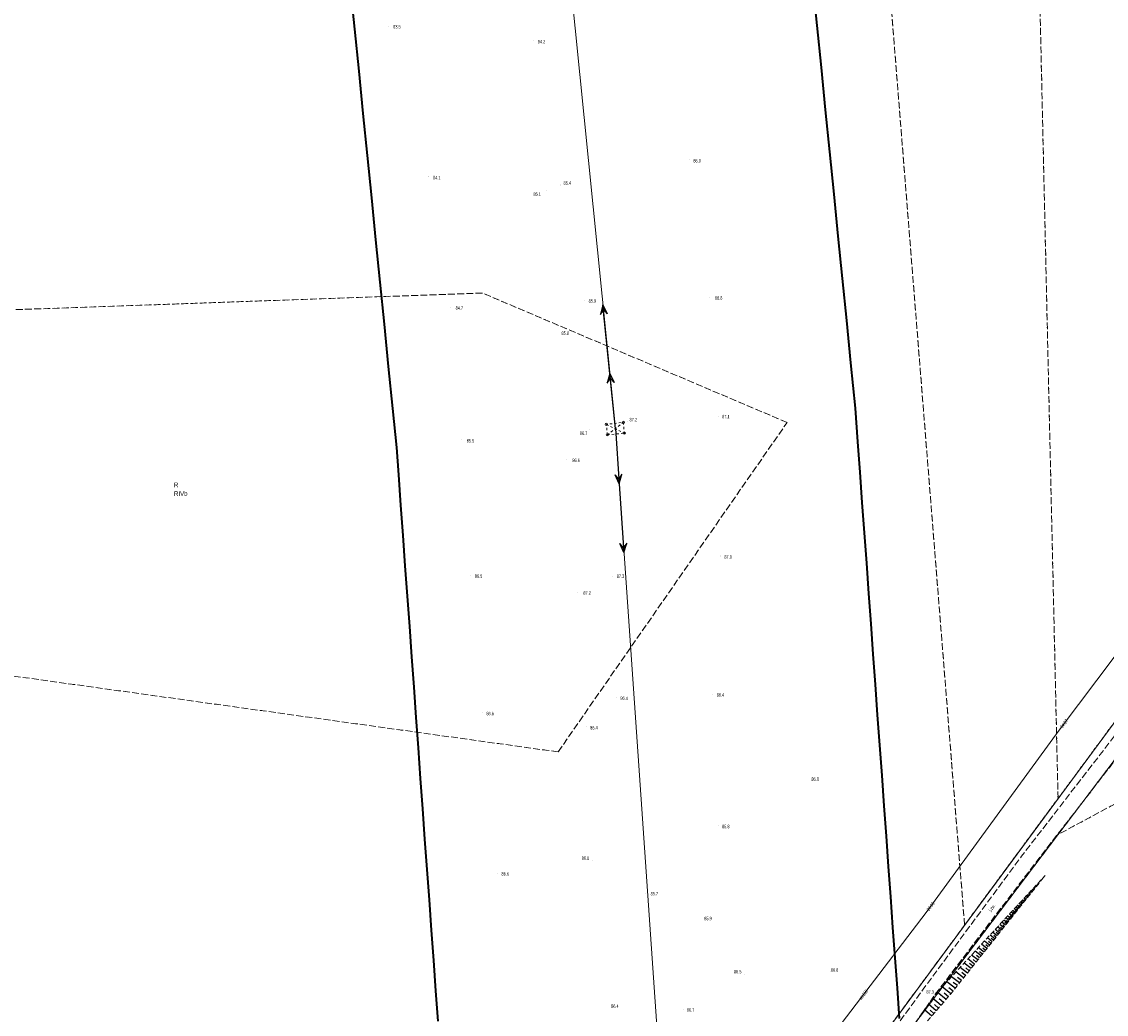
# Model space of a CAD drawing. Header units: metres. Extents: x 6524698 to 6533081, y 5883213 to 5896811.
# Tile 69 of 131: x 6528569 to 6528804, y 5890223 to 5890438. Entities that reach past the tile are written whole.
import ezdxf
from ezdxf.enums import TextEntityAlignment as Align

# ---------------------------------------------------------------- set-up
doc = ezdxf.new("R2010")
doc.units = ezdxf.units.M
for name, pattern in [('mapa zasadnicza$0$1.0_0.5', [1.5, 1, -0.5]), ('mapa zasadnicza$0$1.5_0.5', [2, 1.5, -0.5]), ('mapa zasadnicza$0$219-500', [0]), ('mapa zasadnicza$0$egkk-500', [2, 1.5, -0.5]), ('mapa zasadnicza$0$egug-500', [1, 0.5, -0.5]), ('mapa zasadnicza$0$suep_wn_500', [0]), ('mapa zasadnicza$0$supp_500', [1, 0.5, -0.5])]:
    doc.linetypes.add(name, pattern=pattern)
for name, color, linetype in [('mapa zasadnicza$0$000 Inne (niezydentyfikowane)', 7, 'Continuous'), ('mapa zasadnicza$0$209-oznaczenie konturu klasyfikacyjnego', 7, 'Continuous'), ('mapa zasadnicza$0$210-oznaczenie konturu użytku gruntowego', 7, 'Continuous'), ('mapa zasadnicza$0$217-kontur klasyfikacyjny', 7, 'Continuous'), ('mapa zasadnicza$0$218-kontur użytku gruntowego', 7, 'Continuous'), ('mapa zasadnicza$0$219-działka ewidencyjna', 7, 'Continuous'), ('mapa zasadnicza$0$jezdnia', 7, 'Continuous'), ('mapa zasadnicza$0$jezdnia-Atr17', 7, 'Continuous'), ('mapa zasadnicza$0$pikieta naturalna', 7, 'Continuous'), ('mapa zasadnicza$0$pikieta naturalna-Atr2', 7, 'Continuous'), ('mapa zasadnicza$0$przewód elektroenergetyczny wysokiego napięcia', 7, 'Continuous'), ('mapa zasadnicza$0$przewód wodociągowy', 7, 'Continuous'), ('mapa zasadnicza$0$przewód wodociągowy-Atr1', 7, 'Continuous'), ('mapa zasadnicza$0$rzędna', 7, 'Continuous'), ('mapa zasadnicza$0$rzędna-Atr2', 7, 'Continuous'), ('mapa zasadnicza$0$skarpa nieumocniona', 7, 'Continuous'), ('mapa zasadnicza$0$słup przewodów napowietrznych', 7, 'Continuous')]:
    doc.layers.add(name, color=color, linetype=linetype)
doc.styles.add('mapa zasadnicza$0$STANDARD', font='Working1250', dxfattribs={"width": 0.75})

# ---------------------------------------------------------------- blocks, each defined once
blk = doc.blocks.new('mapa zasadnicza$0$PW01')
at = {"linetype": 'Continuous', "lineweight": 13}
h = blk.add_hatch(color=0, dxfattribs=at)
edge = h.paths.add_edge_path()
edge.add_arc((0, 0), 0.045, 0, 360)
blk = doc.blocks.new('mapa zasadnicza$0$SM05')
at = {"color": 0, "linetype": 'Continuous', "lineweight": 13}
blk.add_circle((0, 0), 0.25, dxfattribs=at)
blk = doc.blocks.new('mapa zasadnicza$0$SUEP3')
at = {"color": 0, "linetype": 'Continuous'}
for p, q in [((0, 0), (12.003, 0)), ((12.003, 0), (10.003, 0.75)), ((10.003, 0.75), (11.003, 0)), ((12.003, 0), (10.003, -0.75)), ((11.003, 0), (10.003, -0.75)), ((12.003, 0), (27.003, 0)), ((27.003, 0), (25.003, 0.75)), ((25.003, 0.75), (26.003, 0)), ((27.003, 0), (25.003, -0.75)), ((26.003, 0), (25.003, -0.75))]:
    blk.add_line(p, q, dxfattribs=at)

msp = doc.modelspace()

# ---------------------------------------------------------------- linework, layer by layer
at = {"layer": 'mapa zasadnicza$0$000 Inne (niezydentyfikowane)', "color": 7, "linetype": 'Continuous', "lineweight": 35, "flags": 128}
for points in [[(6528659.148, 5890221.087), (6528658.672, 5890227.683), (6528658.197, 5890234.279), (6528657.721, 5890240.875), (6528657.245, 5890247.471), (6528656.769, 5890254.066), (6528656.294, 5890260.662), (6528655.818, 5890267.258), (6528655.342, 5890273.854), (6528654.867, 5890280.45), (6528654.391, 5890287.046), (6528653.915, 5890293.642), (6528653.44, 5890300.238), (6528652.964, 5890306.833), (6528652.488, 5890313.429), (6528652.012, 5890320.025), (6528651.537, 5890326.621), (6528651.061, 5890333.217), (6528650.585, 5890339.813), (6528650.16, 5890345.716), (6528649.311, 5890354.189), (6528648.394, 5890363.355), (6528647.476, 5890372.52), (6528646.558, 5890381.685), (6528645.641, 5890390.851), (6528644.723, 5890400.016), (6528643.805, 5890409.181), (6528642.888, 5890418.346), (6528641.97, 5890427.512), (6528641.052, 5890436.677), (6528640.135, 5890445.842)], [(6528740.555, 5890446.639), (6528741.472, 5890437.474), (6528742.39, 5890428.309), (6528743.308, 5890419.144), (6528744.225, 5890409.978), (6528745.143, 5890400.813), (6528746.061, 5890391.648), (6528746.978, 5890382.483), (6528747.896, 5890373.317), (6528748.814, 5890364.152), (6528749.801, 5890354.295), (6528750.326, 5890347.006), (6528750.802, 5890340.41), (6528751.278, 5890333.815), (6528751.753, 5890327.219), (6528752.229, 5890320.623), (6528752.705, 5890314.027), (6528753.181, 5890307.431), (6528753.656, 5890300.835), (6528754.132, 5890294.239), (6528754.608, 5890287.643), (6528755.083, 5890281.047), (6528755.559, 5890274.452), (6528756.035, 5890267.856), (6528756.51, 5890261.26), (6528756.986, 5890254.664), (6528757.462, 5890248.068), (6528757.937, 5890241.472), (6528758.413, 5890234.876), (6528758.889, 5890228.28), (6528759.365, 5890221.684)]]:
    msp.add_lwpolyline(points, dxfattribs=at)
at = {"layer": 'mapa zasadnicza$0$000 Inne (niezydentyfikowane)', "color": 7, "linetype": 'Continuous', "lineweight": 25, "flags": 128}
for points in [[(6528790.45, 5890251.95), (6528790.39, 5890252)], [(6528790.61, 5890252.16), (6528790.59, 5890252.17)], [(6528790.77, 5890252.36), (6528790.74, 5890252.38)], [(6528788.51, 5890249.52), (6528788.27, 5890249.71)], [(6528788.67, 5890249.72), (6528788.56, 5890249.81)], [(6528788.83, 5890249.93), (6528788.62, 5890250.09)], [(6528788.99, 5890250.13), (6528788.9, 5890250.21)], [(6528789.15, 5890250.33), (6528788.98, 5890250.47)], [(6528789.32, 5890250.53), (6528789.23, 5890250.6)], [(6528789.48, 5890250.74), (6528789.33, 5890250.85)], [(6528789.64, 5890250.94), (6528789.57, 5890250.99)], [(6528789.8, 5890251.14), (6528789.68, 5890251.24)], [(6528789.96, 5890251.34), (6528789.91, 5890251.39)], [(6528790.12, 5890251.55), (6528790.03, 5890251.62)], [(6528790.28, 5890251.75), (6528790.25, 5890251.78)], [(6528786.57, 5890247.09), (6528786.15, 5890247.42)], [(6528786.89, 5890247.49), (6528786.51, 5890247.8)], [(6528786.73, 5890247.29), (6528786.53, 5890247.45)], [(6528787.22, 5890247.9), (6528786.86, 5890248.18)], [(6528787.06, 5890247.69), (6528786.87, 5890247.84)], [(6528787.54, 5890248.3), (6528787.21, 5890248.56)], [(6528787.38, 5890248.1), (6528787.21, 5890248.24)], [(6528787.7, 5890248.51), (6528787.54, 5890248.63)], [(6528787.86, 5890248.71), (6528787.56, 5890248.95)], [(6528788.02, 5890248.91), (6528787.88, 5890249.02)], [(6528788.19, 5890249.11), (6528787.92, 5890249.33)], [(6528788.35, 5890249.32), (6528788.22, 5890249.42)], [(6528784.64, 5890244.66), (6528784.04, 5890245.13)], [(6528784.96, 5890245.06), (6528784.39, 5890245.51)], [(6528784.79, 5890244.86), (6528784.5, 5890245.09)], [(6528785.28, 5890245.46), (6528784.74, 5890245.89)], [(6528785.12, 5890245.26), (6528784.84, 5890245.48)], [(6528785.6, 5890245.87), (6528785.09, 5890246.27)], [(6528785.44, 5890245.67), (6528785.18, 5890245.87)], [(6528785.92, 5890246.27), (6528785.45, 5890246.66)], [(6528785.76, 5890246.07), (6528785.52, 5890246.27)], [(6528786.25, 5890246.68), (6528785.8, 5890247.04)], [(6528786.09, 5890246.48), (6528785.85, 5890246.66)], [(6528786.41, 5890246.88), (6528786.19, 5890247.06)], [(6528782.48, 5890241.94), (6528781.68, 5890242.58)], [(6528782.88, 5890242.45), (6528782.12, 5890243.06)], [(6528782.68, 5890242.2), (6528782.29, 5890242.51)], [(6528783.27, 5890242.94), (6528782.54, 5890243.51)], [(6528783.08, 5890242.7), (6528782.71, 5890242.99)], [(6528783.63, 5890243.4), (6528782.94, 5890243.95)], [(6528783.45, 5890243.17), (6528783.1, 5890243.45)], [(6528783.99, 5890243.84), (6528783.33, 5890244.36)], [(6528783.81, 5890243.62), (6528783.48, 5890243.89)], [(6528784.32, 5890244.26), (6528783.69, 5890244.76)], [(6528784.15, 5890244.05), (6528783.83, 5890244.31)], [(6528784.48, 5890244.46), (6528784.17, 5890244.7)], [(6528780.65, 5890239.64), (6528779.68, 5890240.41)], [(6528781.14, 5890240.26), (6528780.22, 5890240.99)], [(6528780.89, 5890239.96), (6528780.42, 5890240.33)], [(6528781.61, 5890240.85), (6528780.73, 5890241.55)], [(6528781.37, 5890240.56), (6528780.92, 5890240.92)], [(6528782.05, 5890241.41), (6528781.21, 5890242.08)], [(6528781.83, 5890241.13), (6528781.4, 5890241.47)], [(6528782.27, 5890241.68), (6528781.86, 5890242)], [(6528778.43, 5890236.86), (6528777.25, 5890237.79)], [(6528779.02, 5890237.6), (6528777.9, 5890238.49)], [(6528779.59, 5890238.32), (6528778.53, 5890239.17)], [(6528779.31, 5890237.97), (6528778.76, 5890238.4)], [(6528780.13, 5890239), (6528779.12, 5890239.8)], [(6528779.86, 5890238.66), (6528779.34, 5890239.08)], [(6528780.39, 5890239.32), (6528779.9, 5890239.72)], [(6528776.46, 5890234.38), (6528775.1, 5890235.46)], [(6528777.15, 5890235.25), (6528775.85, 5890236.28)], [(6528777.8, 5890236.07), (6528776.57, 5890237.05)], [(6528777.48, 5890235.66), (6528776.85, 5890236.17)], [(6528778.12, 5890236.47), (6528777.52, 5890236.95)], [(6528778.73, 5890237.24), (6528778.16, 5890237.69)], [(6528774.98, 5890232.52), (6528773.48, 5890233.71)], [(6528775.74, 5890233.48), (6528774.31, 5890234.61)], [(6528775.36, 5890233.01), (6528774.63, 5890233.59)], [(6528776.1, 5890233.94), (6528775.41, 5890234.49)], [(6528776.81, 5890234.82), (6528776.14, 5890235.35)], [(6528772.47, 5890229.38), (6528770.75, 5890230.75)], [(6528773.35, 5890230.48), (6528771.7, 5890231.78)], [(6528774.18, 5890231.52), (6528772.62, 5890232.77)], [(6528773.77, 5890231.01), (6528772.97, 5890231.65)], [(6528774.58, 5890232.03), (6528773.82, 5890232.64)], [(6528770.59, 5890227.01), (6528768.69, 5890228.52)], [(6528771.55, 5890228.22), (6528769.74, 5890229.66)], [(6528771.08, 5890227.62), (6528770.15, 5890228.36)], [(6528772.02, 5890228.81), (6528771.13, 5890229.51)], [(6528772.91, 5890229.93), (6528772.07, 5890230.6)], [(6528768.46, 5890224.52), (6528766.63, 5890226.1)], [(6528769.54, 5890225.78), (6528767.65, 5890227.4)], [(6528769, 5890225.15), (6528768.05, 5890225.97)], [(6528770.07, 5890226.4), (6528769.14, 5890227.2)], [(6528767.42, 5890223.32), (6528765.72, 5890224.78)], [(6528767.93, 5890223.91), (6528767.05, 5890224.67)], [(6528766.45, 5890222.19), (6528764.86, 5890223.55)], [(6528766.92, 5890222.74), (6528766.1, 5890223.45)]]:
    msp.add_lwpolyline(points, dxfattribs=at)
at = {"layer": 'mapa zasadnicza$0$217-kontur klasyfikacyjny', "color": 92, "linetype": 'mapa zasadnicza$0$egkk-500', "lineweight": 18, "flags": 128}
for points in [[(6528773.58, 5890241.95), (6528746.51, 5890580.85)], [(6528793.89, 5890269.46), (6528787.89, 5890532.64)], [(6528668.79, 5890379.31), (6528479.22, 5890372.57)], [(6528735, 5890351.18), (6528668.79, 5890379.31)], [(6528685.23, 5890279.6), (6528735, 5890351.18)], [(6528505.48, 5890304.62), (6528685.23, 5890279.6)], [(6528860.84, 5890297.78), (6528793.88, 5890261.62)], [(6528773.58, 5890241.95), (6528793.89, 5890269.46)], [(6528793.88, 5890261.62), (6528763.98, 5890222.18)], [(6528739.56, 5890195.9), (6528773.58, 5890241.95)]]:
    msp.add_lwpolyline(points, dxfattribs=at)
at = {"layer": 'mapa zasadnicza$0$218-kontur użytku gruntowego', "color": 3, "linetype": 'mapa zasadnicza$0$egug-500', "lineweight": 18, "flags": 128}
for points in [[(6528773.58, 5890241.95), (6528746.51, 5890580.85)], [(6528998.64, 5890546.66), (6528793.89, 5890269.46)], [(6528793.88, 5890261.62), (6529006.66, 5890542.34)], [(6528793.89, 5890269.46), (6528787.89, 5890532.64)], [(6528668.79, 5890379.31), (6528479.22, 5890372.57)], [(6528735, 5890351.18), (6528668.79, 5890379.31)], [(6528685.23, 5890279.6), (6528735, 5890351.18)], [(6528505.48, 5890304.62), (6528685.23, 5890279.6)], [(6528860.84, 5890297.78), (6528793.88, 5890261.62)], [(6528793.89, 5890269.46), (6528773.58, 5890241.95)], [(6528763.98, 5890222.18), (6528793.88, 5890261.62)], [(6528739.56, 5890195.9), (6528773.58, 5890241.95)]]:
    msp.add_lwpolyline(points, dxfattribs=at)
at = {"layer": 'mapa zasadnicza$0$219-działka ewidencyjna', "color": 7, "linetype": 'mapa zasadnicza$0$219-500', "lineweight": 18, "flags": 128}
for points in [[(6528739.56, 5890195.9), (6528998.64, 5890546.66)], [(6528741.89, 5890193.04), (6529006.66, 5890542.34)]]:
    msp.add_lwpolyline(points, dxfattribs=at)
at = {"layer": 'mapa zasadnicza$0$jezdnia', "color": 7, "linetype": 'mapa zasadnicza$0$1.5_0.5', "lineweight": 18, "flags": 128}
msp.add_lwpolyline([(6528719.37, 5890165.4), (6528716.92, 5890167.22), (6528714.05, 5890173.15), (6528708.43, 5890173), (6528707.89, 5890177.02), (6528718.55, 5890177.11), (6528726.93, 5890178.9), (6528739.33, 5890193.28), (6528764.57, 5890228.01), (6528785.97, 5890256.94), (6528803.05, 5890279.03), (6528834.34, 5890319.46), (6528857.95, 5890350.4), (6528886.08, 5890387.53), (6528912.38, 5890422.83), (6528947.28, 5890470.03), (6528968.04, 5890497.74), (6528992.3, 5890529.59), (6528998.26, 5890540.31), (6529002.32, 5890547.98), (6529009.74, 5890565.71), (6529017.78, 5890589.91), (6529028.56, 5890623.94), (6529035.46, 5890644.22), (6529041.22, 5890651.33), (6529053.3, 5890662.83), (6529094.68, 5890691.37), (6529127.9, 5890705.08), (6529154.31, 5890716.98), (6529182.8, 5890728.24), (6529240.26, 5890752.5), (6529280.06, 5890769.02), (6529311.01, 5890783.71), (6529312.32, 5890780.49), (6529281.49, 5890766.3), (6529241.39, 5890749.68), (6529182.76, 5890724.74), (6529155.57, 5890713.94), (6529128.6, 5890702.15), (6529095.62, 5890687.95), (6529056.81, 5890661.2), (6529045.35, 5890651.94), (6529039.89, 5890643.52), (6529030.47, 5890617.8), (6529022.27, 5890592.25), (6529016.11, 5890573.61), (6529009.79, 5890555.43), (6529005.89, 5890546.49), (6528997.06, 5890530.3), (6528972.93, 5890498.81), (6528962.66, 5890485.23), (6528949.66, 5890468.05), (6528914.97, 5890421.32), (6528888.69, 5890385.63), (6528860.69, 5890349.22), (6528837.21, 5890318.02), (6528806.05, 5890277.49), (6528788.57, 5890254.94), (6528767.18, 5890226.89), (6528745.72, 5890195.95), (6528741.18, 5890191.53)], close=True, dxfattribs=at)
at = {"layer": 'mapa zasadnicza$0$przewód elektroenergetyczny wysokiego napięcia', "color": 1, "linetype": 'mapa zasadnicza$0$suep_wn_500', "lineweight": 18, "flags": 128}
for points in [[(6528661.7, 5890707.25), (6528697.67, 5890349.86)], [(6528697.67, 5890349.86), (6528715.53, 5890092.34)]]:
    msp.add_lwpolyline(points, dxfattribs=at)
at = {"layer": 'mapa zasadnicza$0$przewód wodociągowy', "color": 5, "linetype": 'Continuous', "lineweight": 18, "flags": 128}
msp.add_lwpolyline([(6528623.33, 5890082.14), (6528623.61, 5890081.8), (6528624.02, 5890081.37), (6528628.27, 5890076.76), (6528652.28, 5890100.47), (6528716.45, 5890167.09), (6528737.12, 5890191.87), (6528734.4, 5890204.21), (6528736.66, 5890207.35), (6528765.25, 5890244.71), (6528794.11, 5890284.29), (6528823.12, 5890322.78), (6528853.01, 5890360.77), (6528881.75, 5890400.14), (6528911.61, 5890439.05), (6528983.81, 5890532.9), (6528991.67, 5890546.04), (6529025.83, 5890646.85), (6529027.5, 5890650.02), (6529036.45, 5890658.09), (6529063.84, 5890678.46), (6529091.59, 5890696.67), (6529142.88, 5890718.12), (6529234.45, 5890757.63)], dxfattribs=at)
at = {"layer": 'mapa zasadnicza$0$skarpa nieumocniona', "color": 7, "linetype": 'mapa zasadnicza$0$1.0_0.5', "lineweight": 18, "flags": 128}
msp.add_lwpolyline([(6528745.72, 5890195.95), (6528767.18, 5890226.89), (6528791.08, 5890252.75), (6528770.46, 5890226.85), (6528757.93, 5890212.3)], close=True, dxfattribs=at)
msp.add_lwpolyline([(6528745.72, 5890195.95), (6528767.18, 5890226.89), (6528791.08, 5890252.75), (6528770.46, 5890226.85), (6528757.93, 5890212.3)], close=True, dxfattribs=at)
at = {"layer": 'mapa zasadnicza$0$słup przewodów napowietrznych', "color": 7, "linetype": 'mapa zasadnicza$0$supp_500', "lineweight": 18, "flags": 128}
for points in [[(6528695.93, 5890348.5), (6528695.74, 5890350.77), (6528699.44, 5890351.21), (6528699.59, 5890348.86)], [(6528695.93, 5890348.5), (6528699.44, 5890351.21)], [(6528695.74, 5890350.77), (6528699.59, 5890348.86)], [(6528695.93, 5890348.5), (6528699.59, 5890348.86)]]:
    msp.add_lwpolyline(points, dxfattribs=at)

# ---------------------------------------------------------------- block references
at = {"layer": 'mapa zasadnicza$0$pikieta naturalna', "color": 7, "linetype": 'Continuous', "lineweight": 13}
for p in [(6528648.38, 5890437.24), (6528679.81, 5890434.2), (6528713.68, 5890408.24), (6528657.02, 5890404.57), (6528685.67, 5890402.79), (6528682.66, 5890401.63), (6528690.88, 5890377.68), (6528718.23, 5890378.29), (6528661.93, 5890376.18), (6528684.99, 5890370.71), (6528700.38, 5890351.35), (6528720.09, 5890352.56), (6528692.05, 5890349.66), (6528664.31, 5890347.41), (6528687.1, 5890343.09), (6528720.46, 5890322.17), (6528666.25, 5890317.99), (6528697.06, 5890317.74), (6528689.54, 5890314.21), (6528718.81, 5890292.11), (6528697.85, 5890291.33), (6528668.71, 5890288.09), (6528691.34, 5890285.15), (6528740.29, 5890273.3), (6528720.12, 5890263.52), (6528692.79, 5890255.98), (6528671.96, 5890253.11), (6528704.24, 5890248.86), (6528716.99, 5890243.02), (6528725.7, 5890231.2), (6528744.5, 5890231.83), (6528764.57, 5890228.01), (6528695.78, 5890224.37), (6528712.39, 5890223.6)]:
    msp.add_blockref('mapa zasadnicza$0$PW01', p, dxfattribs=at)
at = {"layer": 'mapa zasadnicza$0$przewód elektroenergetyczny wysokiego napięcia', "color": 1, "linetype": 'Continuous', "lineweight": 18}
for rotation in [95.74700000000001, 273.967]:
    msp.add_blockref('mapa zasadnicza$0$SUEP3', (6528697.67, 5890349.86), dxfattribs=dict(at, rotation=rotation))
at = {"layer": 'mapa zasadnicza$0$rzędna', "color": 5, "linetype": 'Continuous', "lineweight": 18}
for p in [(6528794.11, 5890284.29), (6528765.25, 5890244.71)]:
    msp.add_blockref('mapa zasadnicza$0$PW01', p, dxfattribs=at)
at = {"layer": 'mapa zasadnicza$0$słup przewodów napowietrznych', "color": 7, "linetype": 'Continuous', "lineweight": 18}
for p in [(6528695.74, 5890350.77), (6528699.44, 5890351.21), (6528695.93, 5890348.5), (6528699.59, 5890348.86)]:
    msp.add_blockref('mapa zasadnicza$0$SM05', p, dxfattribs=at)

# ---------------------------------------------------------------- texts
at = {"layer": 'mapa zasadnicza$0$209-oznaczenie konturu klasyfikacyjnego', "color": 3, "linetype": 'Continuous', "lineweight": 18, "style": 'mapa zasadnicza$0$STANDARD', "width": 0.79}
msp.add_text('RIVb', height=1, dxfattribs=at).set_placement((6528601.74, 5890336.22), align=Align.TOP_LEFT)
at = {"layer": 'mapa zasadnicza$0$210-oznaczenie konturu użytku gruntowego', "color": 3, "linetype": 'Continuous', "lineweight": 18, "style": 'mapa zasadnicza$0$STANDARD', "width": 0.79}
msp.add_text('R', height=1, dxfattribs=at).set_placement((6528601.74, 5890337.12))
at = {"layer": 'mapa zasadnicza$0$jezdnia-Atr17', "color": 7, "style": 'mapa zasadnicza$0$STANDARD', "width": 0.667}
msp.add_text('j.zw.', height=0.75, rotation=53.509, dxfattribs=at).set_placement((6528779.35, 5890244.84))
at = {"layer": 'mapa zasadnicza$0$pikieta naturalna-Atr2', "color": 7, "style": 'mapa zasadnicza$0$STANDARD', "width": 0.667}
for s, p in [('83.5', (6528649.38, 5890436.82)), ('84.2', (6528680.8, 5890433.57)), ('86.0', (6528714.62, 5890407.68)), ('84.1', (6528658.02, 5890404.03)), ('85.4', (6528686.41, 5890402.87)), ('85.1', (6528679.86, 5890400.44)), ('85.9', (6528691.86, 5890377.22)), ('86.8', (6528719.31, 5890377.88)), ('84.7', (6528662.95, 5890375.71)), ('85.8', (6528685.96, 5890370.21)), ('87.2', (6528700.76, 5890351.44)), ('87.1', (6528720.89, 5890352.09)), ('86.7', (6528689.94, 5890348.5)), ('85.5', (6528665.36, 5890346.84)), ('86.6', (6528688.33, 5890342.58)), ('87.0', (6528721.36, 5890321.59)), ('86.5', (6528667.13, 5890317.43)), ('87.3', (6528697.98, 5890317.42)), ('87.2', (6528690.71, 5890313.74)), ('86.4', (6528719.69, 5890291.6)), ('86.4', (6528698.77, 5890290.88)), ('86.6', (6528669.63, 5890287.56)), ('86.4', (6528692.2, 5890284.47)), ('86.0', (6528740.29, 5890273.3)), ('85.8', (6528720.86, 5890263.01)), ('86.0', (6528690.36, 5890256.12)), ('86.6', (6528672.92, 5890252.73)), ('85.7', (6528705.33, 5890248.43)), ('85.9', (6528716.99, 5890243.02)), ('86.5', (6528723.45, 5890231.47)), ('86.8', (6528744.5, 5890231.83)), ('87.3', (6528765.27, 5890227.06)), ('86.4', (6528696.75, 5890223.96)), ('86.7', (6528713.2, 5890223.15))]:
    msp.add_text(s, height=0.75, dxfattribs=at).set_placement(p)
at = {"layer": 'mapa zasadnicza$0$przewód wodociągowy-Atr1', "color": 5, "style": 'mapa zasadnicza$0$STANDARD', "width": 0.667}
msp.add_text('wo110', height=0.75, rotation=52.575, dxfattribs=at).set_placement((6528750.82, 5890225.85), align=Align.MIDDLE_LEFT)
at = {"layer": 'mapa zasadnicza$0$rzędna-Atr2', "color": 5, "style": 'mapa zasadnicza$0$STANDARD', "width": 0.667}
for s, rotation, p in [('84.27', 52.994, (6528794.57, 5890284.9)), ('84.66', 53.902, (6528765.57, 5890245.15))]:
    msp.add_text(s, height=0.75, rotation=rotation, dxfattribs=at).set_placement(p, align=Align.MIDDLE_LEFT)

doc.saveas('drawing.dxf')
